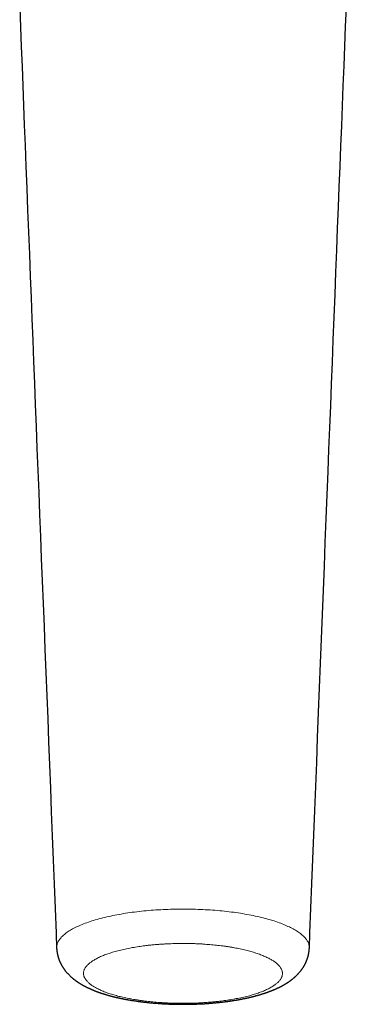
# Model space of a CAD drawing. Header units: millimetres. Extents: x 8 to 688, y 12 to 830.
# Tile 1 of 28: x 335 to 369, y 209 to 314. Entities that reach past the tile are written whole.
import ezdxf

# ---------------------------------------------------------------- set-up
doc = ezdxf.new("R2010")
doc.units = ezdxf.units.MM

msp = doc.modelspace()

# ---------------------------------------------------------------- linework, layer by layer
at = {"color": 8, "linetype": 'Continuous', "lineweight": 0}
msp.add_line((352.01, 208.76), (352.01, 208.86), dxfattribs=at)
at = {"color": 7, "linetype": 'Continuous', "lineweight": 30, "flags": 128}
for points in [[(334.57, 315.12), (334.65, 313.04), (334.73, 310.94), (334.82, 308.84), (334.9, 306.76), (334.98, 304.67), (335.06, 302.56), (335.15, 300.44), (335.24, 298.14), (335.33, 295.83), (335.42, 293.5), (335.51, 291.16), (335.61, 288.8), (335.7, 286.43), (335.79, 284.18), (335.88, 281.91), (335.97, 279.64), (336.06, 277.35), (336.15, 275.05), (336.24, 272.74), (336.33, 270.41), (336.42, 268.07), (336.51, 265.72), (336.61, 263.36), (336.7, 261.02), (336.79, 258.68), (336.88, 256.32), (336.98, 253.95), (337.07, 251.52), (337.17, 249.08), (337.26, 246.63), (337.36, 244.16), (337.46, 241.68), (337.56, 239.24), (337.65, 236.78), (337.75, 234.31), (337.85, 231.83), (337.95, 229.28), (338.05, 226.72), (338.15, 224.15), (338.25, 221.56), (338.35, 218.97), (338.46, 216.36), (338.52, 214.76)], [(365.51, 214.76), (365.57, 216.38), (365.68, 219.02), (365.78, 221.64), (365.88, 224.25), (365.98, 226.85), (366.09, 229.44), (366.19, 232.01), (366.29, 234.57), (366.39, 237.23), (366.5, 239.88), (366.6, 242.52), (366.7, 245.14), (366.81, 247.75), (366.91, 250.35), (367.01, 252.93), (367.11, 255.49), (367.21, 258.05), (367.31, 260.58), (367.41, 263.11), (367.51, 265.61), (367.6, 267.97), (367.69, 270.31), (367.79, 272.63), (367.88, 274.95), (367.97, 277.25), (368.06, 279.67), (368.16, 282.09), (368.25, 284.48), (368.35, 286.87), (368.44, 289.24), (368.53, 291.59), (368.62, 293.8), (368.7, 295.99), (368.79, 298.17), (368.88, 300.34), (368.96, 302.5), (369.04, 304.64), (369.13, 306.77), (369.21, 308.89), (369.29, 311), (369.38, 313.09), (369.46, 315.13)]]:
    msp.add_lwpolyline(points, dxfattribs=at)
at = {"color": 8, "linetype": 'Continuous', "lineweight": 0}
for points, knots in [([(338.52, 214.76), (338.52, 214.77), (338.5, 214.89), (338.55, 215.12), (338.67, 215.44), (338.87, 215.75), (339.16, 216.06), (339.53, 216.37), (339.97, 216.66), (340.48, 216.94), (341.07, 217.21), (341.73, 217.47), (342.45, 217.71), (343.23, 217.93), (344.07, 218.13), (344.95, 218.31), (345.87, 218.47), (346.84, 218.61), (347.83, 218.72), (348.85, 218.81), (349.89, 218.87), (350.94, 218.91), (351.66, 218.92), (352.01, 218.92)], [0, 0, 0, 0, 0.007132, 0.056688, 0.106193, 0.15571, 0.205306, 0.255048, 0.304723, 0.354195, 0.403649, 0.453277, 0.503271, 0.553262, 0.602886, 0.652343, 0.701836, 0.751558, 0.801239, 0.850651, 0.900063, 0.949753, 1, 1, 1, 1]), ([(365.5, 214.75), (365.5, 214.77), (365.52, 214.9), (365.47, 215.13), (365.35, 215.44), (365.14, 215.76), (364.85, 216.07), (364.48, 216.37), (364.04, 216.66), (363.52, 216.94), (362.94, 217.21), (362.29, 217.47), (361.57, 217.71), (360.79, 217.93), (359.96, 218.13), (359.08, 218.31), (358.15, 218.47), (357.19, 218.61), (356.19, 218.72), (355.17, 218.81), (354.13, 218.87), (353.07, 218.91), (352.37, 218.92), (352.01, 218.92)], [0, 0, 0, 0, 0.008395, 0.057963, 0.107491, 0.157007, 0.206524, 0.256044, 0.305566, 0.355087, 0.404611, 0.454151, 0.503736, 0.553308, 0.602821, 0.652346, 0.701954, 0.751721, 0.801494, 0.851129, 0.900705, 0.950302, 1, 1, 1, 1]), ([(352.01, 208.86), (351.88, 208.86), (351.62, 208.86), (351.23, 208.87), (350.84, 208.88), (350.46, 208.89), (350.07, 208.91), (349.69, 208.94), (349.33, 208.96), (348.98, 208.99), (348.63, 209.03), (348.28, 209.06), (347.93, 209.11), (347.58, 209.15), (347.23, 209.2), (346.89, 209.26), (346.55, 209.31), (346.22, 209.38), (345.9, 209.44), (345.6, 209.51), (345.31, 209.57), (345.03, 209.64), (344.76, 209.72), (344.49, 209.8), (344.23, 209.88), (343.97, 209.96), (343.73, 210.05), (343.49, 210.15), (343.26, 210.24), (343.05, 210.34), (342.86, 210.44), (342.68, 210.53), (342.51, 210.63), (342.35, 210.73), (342.2, 210.83), (342.06, 210.94), (341.93, 211.05), (341.82, 211.16), (341.71, 211.28), (341.63, 211.39), (341.55, 211.5), (341.49, 211.61), (341.45, 211.72), (341.41, 211.83), (341.39, 211.94), (341.39, 212.05), (341.39, 212.17), (341.41, 212.28), (341.45, 212.4), (341.5, 212.52), (341.56, 212.63), (341.64, 212.74), (341.73, 212.85), (341.83, 212.96), (341.94, 213.06), (342.06, 213.17), (342.2, 213.27), (342.35, 213.38), (342.52, 213.48), (342.7, 213.59), (342.89, 213.69), (343.09, 213.79), (343.31, 213.89), (343.53, 213.98), (343.76, 214.07), (343.99, 214.15), (344.24, 214.23), (344.5, 214.31), (344.77, 214.39), (345.06, 214.47), (345.36, 214.55), (345.67, 214.62), (345.99, 214.69), (346.31, 214.75), (346.63, 214.81), (346.95, 214.86), (347.28, 214.91), (347.61, 214.96), (347.95, 215.01), (348.31, 215.05), (348.67, 215.09), (349.04, 215.12), (349.42, 215.15), (349.8, 215.18), (350.17, 215.2), (350.55, 215.22), (350.91, 215.23), (351.28, 215.24), (351.65, 215.25), (351.89, 215.25), (352.01, 215.25)], [0, 0, 0, 0, 0.011692, 0.023385, 0.035094, 0.046837, 0.058629, 0.070358, 0.081349, 0.092335, 0.103329, 0.114345, 0.125395, 0.137079, 0.148727, 0.160352, 0.17197, 0.183597, 0.195292, 0.2063, 0.217264, 0.228197, 0.239114, 0.250028, 0.261586, 0.273163, 0.284775, 0.296439, 0.30817, 0.319866, 0.330839, 0.341813, 0.352801, 0.363815, 0.374868, 0.386589, 0.398268, 0.409918, 0.421555, 0.433195, 0.444924, 0.455966, 0.466952, 0.477893, 0.488805, 0.4997, 0.511274, 0.522853, 0.534453, 0.54609, 0.55778, 0.569454, 0.580415, 0.591372, 0.602336, 0.61332, 0.624337, 0.63606, 0.647742, 0.659401, 0.671051, 0.682707, 0.694477, 0.705581, 0.716641, 0.727673, 0.738689, 0.749703, 0.761405, 0.773094, 0.784785, 0.796495, 0.808239, 0.81994, 0.830915, 0.841879, 0.852846, 0.863828, 0.874839, 0.886521, 0.89817, 0.909801, 0.921431, 0.933074, 0.944808, 0.955877, 0.966917, 0.977941, 0.988965, 1, 1, 1, 1]), ([(352.01, 215.25), (352.14, 215.25), (352.4, 215.25), (352.79, 215.24), (353.18, 215.23), (353.57, 215.22), (353.96, 215.2), (354.33, 215.17), (354.7, 215.14), (355.05, 215.11), (355.4, 215.08), (355.75, 215.04), (356.1, 215), (356.45, 214.96), (356.8, 214.91), (357.14, 214.85), (357.48, 214.79), (357.81, 214.73), (358.12, 214.67), (358.43, 214.6), (358.72, 214.53), (359, 214.46), (359.27, 214.39), (359.53, 214.31), (359.8, 214.23), (360.05, 214.14), (360.3, 214.05), (360.54, 213.96), (360.76, 213.86), (360.97, 213.77), (361.17, 213.67), (361.35, 213.58), (361.51, 213.48), (361.67, 213.38), (361.82, 213.27), (361.96, 213.17), (362.09, 213.06), (362.21, 212.94), (362.31, 212.83), (362.4, 212.72), (362.48, 212.61), (362.54, 212.49), (362.58, 212.38), (362.61, 212.28), (362.63, 212.17), (362.64, 212.05), (362.63, 211.94), (362.61, 211.82), (362.58, 211.71), (362.53, 211.59), (362.46, 211.48), (362.39, 211.36), (362.3, 211.26), (362.2, 211.15), (362.09, 211.04), (361.97, 210.94), (361.83, 210.84), (361.68, 210.73), (361.51, 210.62), (361.33, 210.52), (361.14, 210.42), (360.93, 210.32), (360.72, 210.22), (360.5, 210.13), (360.27, 210.04), (360.04, 209.96), (359.79, 209.88), (359.53, 209.79), (359.25, 209.71), (358.96, 209.64), (358.66, 209.56), (358.35, 209.49), (358.03, 209.42), (357.71, 209.36), (357.4, 209.3), (357.08, 209.24), (356.75, 209.19), (356.42, 209.15), (356.08, 209.1), (355.72, 209.06), (355.35, 209.02), (354.98, 208.99), (354.61, 208.96), (354.23, 208.93), (353.85, 208.91), (353.48, 208.89), (353.12, 208.88), (352.75, 208.87), (352.38, 208.86), (352.14, 208.86), (352.01, 208.86)], [0, 0, 0, 0, 0.011692, 0.023385, 0.035094, 0.046836, 0.058629, 0.070358, 0.081348, 0.092334, 0.103329, 0.114345, 0.125395, 0.137079, 0.148727, 0.160352, 0.171971, 0.183598, 0.195292, 0.2063, 0.217264, 0.228198, 0.239114, 0.250028, 0.261586, 0.273163, 0.284775, 0.296439, 0.30817, 0.319866, 0.330839, 0.341813, 0.352801, 0.363815, 0.374868, 0.386589, 0.398267, 0.409918, 0.421555, 0.433194, 0.444923, 0.455966, 0.466951, 0.477893, 0.488804, 0.4997, 0.511274, 0.522853, 0.534453, 0.54609, 0.55778, 0.569454, 0.580415, 0.591372, 0.602336, 0.61332, 0.624337, 0.636059, 0.647742, 0.6594, 0.67105, 0.682706, 0.694476, 0.70558, 0.716641, 0.727672, 0.738688, 0.749703, 0.761405, 0.773094, 0.784786, 0.796496, 0.80824, 0.819941, 0.830915, 0.841879, 0.852846, 0.863829, 0.87484, 0.886521, 0.89817, 0.909801, 0.921431, 0.933074, 0.944808, 0.955877, 0.966917, 0.977941, 0.988965, 1, 1, 1, 1])]:
    msp.add_open_spline(points, degree=3, knots=knots, dxfattribs=at)
at = {"color": 7, "linetype": 'Continuous', "lineweight": 30}
for points, knots in [([(338.52, 214.76), (338.52, 214.74), (338.52, 214.7), (338.52, 214.66), (338.53, 214.62), (338.53, 214.58), (338.53, 214.56), (338.53, 214.53), (338.54, 214.5), (338.54, 214.46), (338.55, 214.42), (338.55, 214.38), (338.56, 214.35), (338.56, 214.32), (338.57, 214.29), (338.57, 214.25), (338.58, 214.21), (338.59, 214.17), (338.59, 214.14), (338.6, 214.12), (338.6, 214.09), (338.61, 214.06), (338.62, 214.02), (338.63, 213.99), (338.63, 213.96), (338.64, 213.93), (338.65, 213.9), (338.66, 213.87), (338.67, 213.83), (338.68, 213.79), (338.69, 213.75), (338.7, 213.71), (338.71, 213.68), (338.72, 213.65), (338.73, 213.63), (338.74, 213.6), (338.75, 213.56), (338.77, 213.52), (338.78, 213.48), (338.8, 213.44), (338.81, 213.41), (338.82, 213.38), (338.84, 213.35), (338.85, 213.32), (338.87, 213.28), (338.89, 213.23), (338.92, 213.18), (338.94, 213.13), (338.96, 213.09), (338.98, 213.05), (339, 213), (339.03, 212.95), (339.07, 212.88), (339.11, 212.81), (339.16, 212.74), (339.2, 212.67), (339.25, 212.61), (339.29, 212.54), (339.34, 212.47), (339.39, 212.4), (339.44, 212.34), (339.49, 212.27), (339.55, 212.2), (339.61, 212.13), (339.68, 212.06), (339.75, 211.99), (339.81, 211.92), (339.89, 211.85), (339.96, 211.77), (340.03, 211.71), (340.08, 211.67), (340.11, 211.64), (340.14, 211.61), (340.17, 211.59), (340.2, 211.56), (340.24, 211.53), (340.27, 211.5), (340.31, 211.47), (340.34, 211.44), (340.38, 211.42), (340.41, 211.4), (340.44, 211.37), (340.47, 211.35), (340.5, 211.32), (340.54, 211.3), (340.57, 211.27), (340.6, 211.25), (340.63, 211.23), (340.66, 211.21), (340.68, 211.19), (340.7, 211.18), (340.73, 211.16), (340.76, 211.14), (340.78, 211.13), (340.8, 211.12), (340.81, 211.1), (340.84, 211.09), (340.89, 211.06), (340.94, 211.02), (340.99, 210.99), (341.05, 210.96), (341.1, 210.92), (341.16, 210.89), (341.19, 210.87), (341.22, 210.85), (341.25, 210.84), (341.28, 210.82), (341.31, 210.8), (341.33, 210.79), (341.36, 210.78), (341.38, 210.77), (341.39, 210.76), (341.41, 210.75), (341.43, 210.74), (341.44, 210.73), (341.46, 210.72), (341.49, 210.7), (341.52, 210.69), (341.54, 210.68), (341.57, 210.66), (341.59, 210.65), (341.61, 210.64), (341.64, 210.62), (341.67, 210.61), (341.7, 210.6), (341.72, 210.59), (341.73, 210.58), (341.75, 210.57), (341.77, 210.56), (341.8, 210.55), (341.82, 210.54), (341.85, 210.52), (341.88, 210.5), (341.93, 210.49), (341.98, 210.46), (342.05, 210.43), (342.12, 210.4), (342.19, 210.37), (342.25, 210.34), (342.3, 210.32), (342.35, 210.3), (342.41, 210.27), (342.46, 210.25), (342.52, 210.23), (342.56, 210.21), (342.6, 210.2), (342.63, 210.18), (342.67, 210.17), (342.71, 210.15), (342.74, 210.14), (342.77, 210.13), (342.8, 210.12), (342.84, 210.11), (342.87, 210.09), (342.92, 210.08), (342.96, 210.06), (343, 210.05), (343.04, 210.03), (343.08, 210.02), (343.13, 210), (343.17, 209.98), (343.22, 209.97), (343.26, 209.95), (343.3, 209.94), (343.33, 209.93), (343.37, 209.92), (343.4, 209.91), (343.45, 209.89), (343.52, 209.87), (343.6, 209.84), (343.7, 209.82), (343.79, 209.79), (343.89, 209.76), (343.97, 209.73), (344.04, 209.71), (344.1, 209.7), (344.14, 209.69), (344.18, 209.68), (344.21, 209.67), (344.23, 209.66), (344.26, 209.66), (344.29, 209.65), (344.34, 209.63), (344.39, 209.62), (344.46, 209.6), (344.54, 209.58), (344.62, 209.56), (344.71, 209.54), (344.79, 209.52), (344.86, 209.5), (344.91, 209.49), (344.95, 209.49), (344.97, 209.48), (344.99, 209.47), (345.02, 209.47), (345.04, 209.46), (345.08, 209.45), (345.14, 209.44), (345.21, 209.43), (345.29, 209.41), (345.38, 209.39), (345.49, 209.37), (345.58, 209.35), (345.65, 209.33), (345.71, 209.32), (345.77, 209.31), (345.81, 209.3), (345.85, 209.3), (345.88, 209.29), (345.9, 209.29), (345.91, 209.28), (345.93, 209.28), (345.96, 209.28), (345.98, 209.27), (346.02, 209.26), (346.07, 209.26), (346.12, 209.25), (346.18, 209.24), (346.28, 209.22), (346.43, 209.19), (346.63, 209.16), (346.84, 209.13), (347, 209.1), (347.11, 209.09), (347.16, 209.08), (347.21, 209.07), (347.24, 209.07), (347.27, 209.07), (347.29, 209.06), (347.31, 209.06), (347.34, 209.06), (347.38, 209.05), (347.43, 209.04), (347.48, 209.04), (347.55, 209.03), (347.62, 209.02), (347.8, 209), (348.07, 208.97), (348.44, 208.93), (348.81, 208.89), (349.18, 208.86), (349.45, 208.84), (349.63, 208.83), (349.72, 208.83), (349.8, 208.82), (349.88, 208.82), (349.95, 208.81), (350.01, 208.81), (350.05, 208.81), (350.09, 208.8), (350.11, 208.8), (350.12, 208.8), (350.14, 208.8), (350.15, 208.8), (350.18, 208.8), (350.22, 208.8), (350.26, 208.8), (350.32, 208.79), (350.38, 208.79), (350.45, 208.79), (350.54, 208.78), (350.64, 208.78), (350.76, 208.78), (350.88, 208.77), (351.02, 208.77), (351.16, 208.76), (351.32, 208.76), (351.48, 208.76), (351.65, 208.76), (351.83, 208.76), (351.95, 208.76), (352.01, 208.76)], [0, 0, 0, 0, 0.003801, 0.006878, 0.009322, 0.011265, 0.01294, 0.01446, 0.016597, 0.019255, 0.021977, 0.024365, 0.026221, 0.028035, 0.030066, 0.032736, 0.035619, 0.037862, 0.03983, 0.041455, 0.043297, 0.045404, 0.04784, 0.050345, 0.052348, 0.054011, 0.055645, 0.057828, 0.060352, 0.063348, 0.066436, 0.068985, 0.070984, 0.07279, 0.0746, 0.076588, 0.079145, 0.082005, 0.084899, 0.087648, 0.089944, 0.092069, 0.094177, 0.096369, 0.099649, 0.103293, 0.107057, 0.110718, 0.113933, 0.116862, 0.119643, 0.124187, 0.129495, 0.13531, 0.140876, 0.146392, 0.152077, 0.15789, 0.163733, 0.169425, 0.175243, 0.181196, 0.187285, 0.19456, 0.20124, 0.208468, 0.215788, 0.222813, 0.230369, 0.239049, 0.242449, 0.245423, 0.248361, 0.25129, 0.254297, 0.257508, 0.261226, 0.264824, 0.268117, 0.271089, 0.273782, 0.276444, 0.279395, 0.282772, 0.286162, 0.289422, 0.292207, 0.29466, 0.297152, 0.298944, 0.301149, 0.303678, 0.305956, 0.307878, 0.309507, 0.311048, 0.312519, 0.317148, 0.322602, 0.326902, 0.33103, 0.336926, 0.341141, 0.344819, 0.346502, 0.348635, 0.351208, 0.353748, 0.35599, 0.357937, 0.359597, 0.361089, 0.362513, 0.363793, 0.365043, 0.36668, 0.368743, 0.371132, 0.373423, 0.375282, 0.37689, 0.379003, 0.381689, 0.384149, 0.38604, 0.387404, 0.388744, 0.390247, 0.391886, 0.393697, 0.395812, 0.398244, 0.400992, 0.403631, 0.407933, 0.413685, 0.419537, 0.424289, 0.429726, 0.433303, 0.437026, 0.441315, 0.445644, 0.449774, 0.453338, 0.455307, 0.457722, 0.460584, 0.463645, 0.466237, 0.468303, 0.47037, 0.472695, 0.475277, 0.478738, 0.481736, 0.484285, 0.486993, 0.490109, 0.49351, 0.497101, 0.500376, 0.503229, 0.505698, 0.507951, 0.510214, 0.512773, 0.515654, 0.520829, 0.52645, 0.532375, 0.539273, 0.545639, 0.551305, 0.556276, 0.559664, 0.562554, 0.564948, 0.566844, 0.568258, 0.569706, 0.571894, 0.574823, 0.57837, 0.581881, 0.587812, 0.593314, 0.598557, 0.603891, 0.609288, 0.611655, 0.613559, 0.614999, 0.616258, 0.617702, 0.619334, 0.621154, 0.624975, 0.629425, 0.634471, 0.640089, 0.646278, 0.653037, 0.656421, 0.659932, 0.663322, 0.666129, 0.668342, 0.669841, 0.67085, 0.671763, 0.67292, 0.67432, 0.675963, 0.67785, 0.68084, 0.684109, 0.687369, 0.690617, 0.70212, 0.713483, 0.725322, 0.7374, 0.740602, 0.743584, 0.746064, 0.748042, 0.749519, 0.750494, 0.751574, 0.753167, 0.755281, 0.757917, 0.761075, 0.764754, 0.768939, 0.773265, 0.793685, 0.813811, 0.833685, 0.852836, 0.872287, 0.876695, 0.881119, 0.885558, 0.889794, 0.893431, 0.896461, 0.898886, 0.900695, 0.901906, 0.90238, 0.902855, 0.903788, 0.905185, 0.907047, 0.909374, 0.912165, 0.915421, 0.919141, 0.923859, 0.929159, 0.935042, 0.941507, 0.948555, 0.956185, 0.963912, 0.972157, 0.98092, 0.990201, 1, 1, 1, 1]), ([(352.01, 208.76), (352.08, 208.76), (352.21, 208.76), (352.4, 208.76), (352.58, 208.76), (352.75, 208.76), (352.9, 208.77), (353.04, 208.77), (353.16, 208.77), (353.27, 208.78), (353.37, 208.78), (353.46, 208.78), (353.54, 208.79), (353.61, 208.79), (353.67, 208.79), (353.71, 208.79), (353.74, 208.79), (353.77, 208.8), (353.78, 208.8), (353.8, 208.8), (353.81, 208.8), (353.83, 208.8), (353.85, 208.8), (353.89, 208.8), (353.93, 208.8), (354, 208.81), (354.09, 208.81), (354.19, 208.82), (354.3, 208.82), (354.42, 208.83), (354.55, 208.84), (354.69, 208.85), (354.82, 208.86), (354.96, 208.87), (355.09, 208.88), (355.25, 208.9), (355.43, 208.91), (355.64, 208.93), (355.83, 208.95), (356.01, 208.97), (356.16, 208.99), (356.29, 209), (356.39, 209.02), (356.48, 209.03), (356.55, 209.04), (356.61, 209.04), (356.65, 209.05), (356.7, 209.06), (356.74, 209.06), (356.78, 209.07), (356.82, 209.07), (356.88, 209.08), (356.95, 209.09), (357.02, 209.1), (357.1, 209.11), (357.19, 209.13), (357.27, 209.14), (357.36, 209.15), (357.46, 209.17), (357.56, 209.19), (357.66, 209.2), (357.76, 209.22), (357.84, 209.23), (357.91, 209.25), (357.96, 209.25), (358, 209.26), (358.04, 209.27), (358.07, 209.27), (358.1, 209.28), (358.13, 209.29), (358.17, 209.29), (358.21, 209.3), (358.26, 209.31), (358.31, 209.32), (358.39, 209.34), (358.5, 209.36), (358.61, 209.38), (358.69, 209.4), (358.74, 209.41), (358.79, 209.42), (358.85, 209.43), (358.9, 209.44), (358.95, 209.46), (358.99, 209.46), (359.03, 209.47), (359.05, 209.48), (359.07, 209.48), (359.09, 209.49), (359.11, 209.49), (359.13, 209.5), (359.16, 209.5), (359.2, 209.51), (359.24, 209.52), (359.29, 209.53), (359.34, 209.55), (359.38, 209.56), (359.43, 209.57), (359.48, 209.58), (359.53, 209.59), (359.59, 209.61), (359.65, 209.62), (359.71, 209.64), (359.77, 209.66), (359.84, 209.68), (359.92, 209.7), (360, 209.72), (360.1, 209.75), (360.21, 209.78), (360.31, 209.81), (360.38, 209.83), (360.42, 209.84), (360.46, 209.86), (360.49, 209.86), (360.52, 209.88), (360.56, 209.89), (360.6, 209.9), (360.65, 209.92), (360.7, 209.93), (360.75, 209.95), (360.8, 209.97), (360.85, 209.98), (360.9, 210), (360.94, 210.01), (360.99, 210.03), (361.04, 210.05), (361.08, 210.06), (361.14, 210.08), (361.2, 210.11), (361.26, 210.13), (361.32, 210.15), (361.39, 210.18), (361.44, 210.2), (361.49, 210.22), (361.53, 210.23), (361.56, 210.25), (361.6, 210.26), (361.63, 210.28), (361.67, 210.29), (361.71, 210.31), (361.74, 210.32), (361.77, 210.33), (361.79, 210.34), (361.81, 210.35), (361.83, 210.36), (361.86, 210.37), (361.9, 210.39), (361.93, 210.4), (361.96, 210.41), (361.98, 210.43), (362.01, 210.44), (362.05, 210.46), (362.08, 210.47), (362.11, 210.48), (362.13, 210.5), (362.16, 210.51), (362.18, 210.52), (362.21, 210.53), (362.24, 210.55), (362.27, 210.56), (362.31, 210.58), (362.34, 210.6), (362.37, 210.61), (362.39, 210.62), (362.42, 210.64), (362.45, 210.65), (362.48, 210.67), (362.5, 210.68), (362.52, 210.69), (362.55, 210.7), (362.58, 210.72), (362.61, 210.74), (362.65, 210.76), (362.69, 210.78), (362.72, 210.8), (362.75, 210.82), (362.78, 210.83), (362.8, 210.84), (362.82, 210.85), (362.85, 210.87), (362.89, 210.89), (362.93, 210.92), (362.96, 210.93), (362.99, 210.95), (363.02, 210.97), (363.06, 211), (363.09, 211.02), (363.11, 211.03), (363.13, 211.04), (363.15, 211.06), (363.17, 211.07), (363.2, 211.08), (363.23, 211.11), (363.26, 211.13), (363.3, 211.16), (363.34, 211.18), (363.37, 211.2), (363.41, 211.23), (363.45, 211.26), (363.48, 211.28), (363.52, 211.31), (363.55, 211.34), (363.59, 211.36), (363.63, 211.4), (363.68, 211.43), (363.72, 211.46), (363.76, 211.49), (363.79, 211.52), (363.82, 211.55), (363.86, 211.58), (363.89, 211.61), (363.93, 211.64), (363.97, 211.67), (364.01, 211.71), (364.05, 211.75), (364.1, 211.79), (364.14, 211.84), (364.19, 211.88), (364.23, 211.92), (364.27, 211.97), (364.31, 212.01), (364.36, 212.07), (364.43, 212.14), (364.49, 212.22), (364.56, 212.3), (364.62, 212.38), (364.67, 212.45), (364.72, 212.51), (364.77, 212.58), (364.82, 212.65), (364.86, 212.72), (364.91, 212.79), (364.94, 212.85), (364.98, 212.91), (365.01, 212.97), (365.04, 213.02), (365.06, 213.06), (365.08, 213.11), (365.11, 213.16), (365.13, 213.22), (365.16, 213.27), (365.18, 213.31), (365.19, 213.35), (365.21, 213.39), (365.22, 213.42), (365.24, 213.46), (365.25, 213.5), (365.27, 213.55), (365.29, 213.6), (365.3, 213.64), (365.31, 213.67), (365.32, 213.71), (365.34, 213.74), (365.35, 213.79), (365.36, 213.83), (365.37, 213.88), (365.38, 213.91), (365.39, 213.95), (365.4, 213.98), (365.41, 214.01), (365.41, 214.04), (365.42, 214.08), (365.43, 214.11), (365.43, 214.14), (365.44, 214.16), (365.44, 214.19), (365.45, 214.21), (365.45, 214.23), (365.46, 214.26), (365.46, 214.3), (365.47, 214.33), (365.47, 214.36), (365.48, 214.39), (365.48, 214.41), (365.48, 214.44), (365.49, 214.48), (365.49, 214.52), (365.49, 214.55), (365.5, 214.58), (365.5, 214.59), (365.5, 214.61), (365.5, 214.63), (365.5, 214.65), (365.5, 214.67), (365.51, 214.71), (365.51, 214.74), (365.51, 214.76)], [0, 0, 0, 0, 0.0104512, 0.0202577, 0.029426, 0.0379616, 0.0458693, 0.053153, 0.0594519, 0.0652013, 0.0704031, 0.0750589, 0.07917, 0.0825618, 0.0854667, 0.0878853, 0.0893803, 0.0906022, 0.091551, 0.0922268, 0.0928521, 0.0937218, 0.0950049, 0.0966989, 0.0986681, 0.1026055, 0.1071531, 0.1123106, 0.118078, 0.1244554, 0.1314431, 0.1385909, 0.1459102, 0.1530433, 0.1599909, 0.1667536, 0.1783709, 0.1894011, 0.1998451, 0.2097026, 0.2189731, 0.2249915, 0.2304225, 0.2352606, 0.2395013, 0.2424144, 0.2449592, 0.2471609, 0.2495049, 0.2516284, 0.2542008, 0.2573118, 0.2609615, 0.2651497, 0.2697873, 0.2746632, 0.2795071, 0.2843192, 0.2902016, 0.2960363, 0.3018236, 0.3075637, 0.3131477, 0.3163972, 0.3192749, 0.3217807, 0.3239143, 0.3256755, 0.3271572, 0.3290027, 0.331335, 0.334103, 0.3370259, 0.3400617, 0.3432103, 0.3510763, 0.3593988, 0.3625157, 0.365681, 0.3688947, 0.3721572, 0.3754684, 0.3787049, 0.3815112, 0.3833983, 0.3850053, 0.3863321, 0.3873785, 0.3882703, 0.3895816, 0.3913832, 0.3936758, 0.3964599, 0.3996591, 0.4027658, 0.4056875, 0.4084239, 0.4109747, 0.4151683, 0.4187354, 0.4218604, 0.4261986, 0.430343, 0.4348146, 0.4398847, 0.4452984, 0.4510091, 0.4590581, 0.4677207, 0.4710328, 0.4738448, 0.4761554, 0.4780196, 0.480182, 0.4828056, 0.4857479, 0.4889858, 0.4922309, 0.4961452, 0.4998337, 0.5035509, 0.5065868, 0.5094307, 0.5127321, 0.5163162, 0.5196771, 0.5229085, 0.527748, 0.5326635, 0.5371179, 0.5415132, 0.5461515, 0.5490631, 0.5521587, 0.5549515, 0.557335, 0.5598707, 0.5628363, 0.5661775, 0.5684842, 0.5703123, 0.5716672, 0.5731221, 0.5750559, 0.5774218, 0.5800145, 0.5823665, 0.584465, 0.5866457, 0.5889421, 0.5915813, 0.5942993, 0.5965264, 0.598297, 0.6001887, 0.6021915, 0.6043523, 0.6070078, 0.6094887, 0.6123119, 0.6149318, 0.6169852, 0.6187377, 0.6209288, 0.6235871, 0.6260526, 0.6280641, 0.629688, 0.6313588, 0.6339087, 0.6367968, 0.6401056, 0.6436306, 0.6467212, 0.6488125, 0.6506946, 0.6524132, 0.6542949, 0.6567055, 0.6605354, 0.6636234, 0.6659649, 0.6684847, 0.6714847, 0.6752053, 0.677679, 0.6797042, 0.6813745, 0.683047, 0.6847613, 0.6867444, 0.6891181, 0.693282, 0.6965839, 0.6993645, 0.7022756, 0.7057246, 0.7093411, 0.7128228, 0.7159724, 0.7192006, 0.7224962, 0.7263628, 0.7306402, 0.7348787, 0.7383457, 0.7416009, 0.7445686, 0.7475741, 0.7507403, 0.7542925, 0.7582666, 0.7622016, 0.7669998, 0.771287, 0.7756518, 0.7802174, 0.78479, 0.7891154, 0.7932957, 0.7977357, 0.8054569, 0.813168, 0.8206611, 0.8279517, 0.833648, 0.8392357, 0.8450172, 0.8512871, 0.8575001, 0.8623054, 0.8671575, 0.8721905, 0.8766909, 0.880705, 0.8838068, 0.8870817, 0.890928, 0.8951318, 0.8994138, 0.9025291, 0.9052689, 0.9077052, 0.9100808, 0.9126442, 0.915682, 0.9192019, 0.9226599, 0.9256477, 0.9280052, 0.9302267, 0.9326976, 0.9357259, 0.9392413, 0.9421437, 0.9445323, 0.9466917, 0.9488498, 0.9506939, 0.9529826, 0.9555495, 0.9578248, 0.959601, 0.9611892, 0.962638, 0.9641281, 0.9657165, 0.9676609, 0.9699658, 0.9720842, 0.9740863, 0.9758506, 0.9774982, 0.9794162, 0.9816975, 0.9843863, 0.9868824, 0.9882734, 0.9893667, 0.9904077, 0.9914025, 0.9925645, 0.9943859, 0.9968651, 1, 1, 1, 1])]:
    msp.add_open_spline(points, degree=3, knots=knots, dxfattribs=at)

doc.saveas('drawing.dxf')
